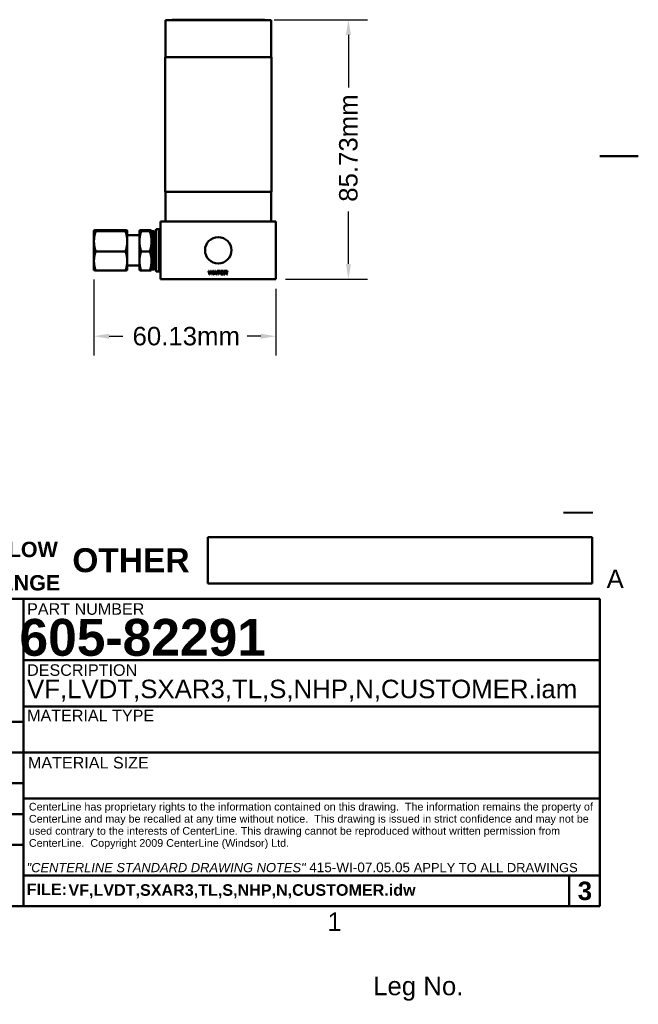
# Model space of a CAD drawing. Header units: millimetres. Extents: x 7 to 857, y -1 to 540.
# Tile 3 of 4: x 653 to 857, y -1 to 324. Entities that reach past the tile are written whole.
import ezdxf
from ezdxf.enums import TextEntityAlignment as Align

# ---------------------------------------------------------------- set-up
doc = ezdxf.new("R2010")
doc.units = ezdxf.units.MM
doc.header["$LTSCALE"] = 2
doc.layers.get('0').update_dxf_attribs({"lineweight": 25})
for name, color, linetype, lineweight in [('Border_0', 7, 'Continuous', 50), ('Border_2', 7, 'Continuous', 50), ('Dimensions(CL)', 7, 'Continuous', 25), ('Sketch Geometry(CL)', 7, 'Continuous', 50), ('Symbols(CL)', 7, 'Continuous', 25), ('Visible Edges(CL)', 7, 'Continuous', 50)]:
    doc.layers.add(name, color=color, linetype=linetype, lineweight=lineweight)
doc.styles.add('ALIGNED-CL', font='arial.ttf')
doc.styles.add('Copy of DEFAULT-CL', font='arial.ttf')
doc.styles.add('DEFAULT-ANSI', font='arial.ttf')
doc.styles.add('Text Style30', font='arialbd.ttf')
doc.styles.add('Text Style31', font='arialbd.ttf')
doc.styles.add('Text Style32', font='arialbd.ttf')
doc.styles.add('Text Style50', font='arialbd.ttf')
doc.styles.add('Text Style56', font='arialbd.ttf')
doc.styles.add('Text Style93', font='arialbd.ttf')
doc.styles.add('Text Style95', font='arialbd.ttf')
doc.dimstyles.new('MM-2PLC-CL', dxfattribs={"dimscale": 2, "dimtxt": 3.048, "dimasz": 2.5, "dimexe": 3.175, "dimexo": 1.5875, "dimgap": 1.6002, "dimtad": 0, "dimtoh": 1, "dimrnd": 1e-08, "dimzin": 0, "dimdsep": 46, "dimtxsty": 'ALIGNED-CL', "dimcen": 0.09, "dimdle": 10, "dimclrd": 7, "dimclre": 7, "dimclrt": 250, "dimadec": 1, "dimazin": 0, "dimtfac": 1, "dimtofl": 0, "dimtmove": 0, "dimatfit": 3, "dimfxl": 0, "dimtolj": 1, "dimtzin": 0, "dimlwd": 25, "dimlwe": 25, "dimarcsym": 0})

# ---------------------------------------------------------------- blocks, each defined once
blk = doc.blocks.new('Borders Default Border')
at = {"layer": 'Border_0', "flags": 128}
blk.add_lwpolyline([(428.5, 139.7), (422.15, 139.7)], dxfattribs=at)
at = {"layer": 'Border_2', "char_height": 3.05, "attachment_point": 7, "style": 'ALIGNED-CL'}
for s, insert in [('A', (423.26, 68.32)), ('1', (377.13, 11.68))]:
    blk.add_mtext(s, dxfattribs=dict(at, insert=insert))
blk = doc.blocks.new('*D23')
at = {"layer": 'Defpoints', "color": 0, "linetype": 'Continuous'}
for p in [(733.44, 324.45), (761.21, 324.45), (737.25, 238.73)]:
    blk.add_point(p, dxfattribs=at)
at = {"layer": 'Dimensions(CL)', "color": 7, "linetype": 'Continuous', "lineweight": 25}
for p, q in [((736.62, 324.45), (767.56, 324.45)), ((761.21, 319.45), (761.21, 302.09)), ((761.21, 243.73), (761.21, 261.09)), ((740.43, 238.73), (767.56, 238.73))]:
    blk.add_line(p, q, dxfattribs=at)
at = {"layer": 'Dimensions(CL)', "color": 7, "linetype": 'Continuous'}
for points in [[(760.38, 319.45), (762.05, 319.45), (761.21, 324.45)], [(760.38, 243.73), (762.05, 243.73), (761.21, 238.73)]]:
    blk.add_solid(points, dxfattribs=at)
at = {"layer": 'Dimensions(CL)', "color": 250, "linetype": 'Continuous', "lineweight": 25, "insert": (761.21, 264.29), "char_height": 6.096, "attachment_point": 4, "rotation": 90, "style": 'ALIGNED-CL'}
blk.add_mtext('\\A1;85.73mm', dxfattribs=at)
blk = doc.blocks.new('*D33')
at = {"layer": 'Defpoints', "color": 0, "linetype": 'Continuous'}
for p in [(677.12, 241.75), (737.25, 238.73), (677.12, 219.86)]:
    blk.add_point(p, dxfattribs=at)
at = {"layer": 'Dimensions(CL)', "color": 7, "linetype": 'Continuous', "lineweight": 25}
for p, q in [((677.12, 238.58), (677.12, 213.51)), ((737.25, 235.55), (737.25, 213.51)), ((682.12, 219.86), (686.67, 219.86)), ((732.25, 219.86), (727.7, 219.86))]:
    blk.add_line(p, q, dxfattribs=at)
at = {"layer": 'Dimensions(CL)', "color": 7, "linetype": 'Continuous'}
for points in [[(682.12, 220.7), (682.12, 219.03), (677.12, 219.86)], [(732.25, 220.7), (732.25, 219.03), (737.25, 219.86)]]:
    blk.add_solid(points, dxfattribs=at)
at = {"layer": 'Dimensions(CL)', "color": 250, "linetype": 'Continuous', "lineweight": 25, "insert": (689.87, 219.86), "char_height": 6.096, "attachment_point": 4, "style": 'ALIGNED-CL'}
blk.add_mtext('\\A1;60.13mm', dxfattribs=at)
blk = doc.blocks.new('Title Blocks CLTB5')
at = {"layer": 'Sketch Geometry(CL)'}
for p, q in [((814.68, 55.93), (814.68, 63.55)), ((814.68, 63.55), (878.18, 63.55)), ((878.18, 63.55), (878.18, 55.93)), ((878.18, 55.93), (814.68, 55.93)), ((688.95, 53.39), (784.2, 53.39)), ((784.2, 53.39), (784.2, 33.07)), ((784.2, 53.39), (879.45, 53.39)), ((784.2, 2.59), (784.2, 53.39)), ((784.2, 53.39), (879.45, 53.39)), ((784.2, 48.31), (784.2, 53.39)), ((879.45, 53.39), (879.45, 2.59)), ((784.2, 43.23), (784.2, 48.31)), ((784.2, 38.15), (784.2, 43.23)), ((784.2, 43.23), (879.45, 43.23)), ((784.2, 33.07), (784.2, 38.15)), ((784.2, 35.61), (879.45, 35.61)), ((784.2, 33.07), (688.95, 33.07)), ((784.2, 17.83), (784.2, 33.07)), ((755.63, 27.99), (784.2, 27.99)), ((784.2, 27.99), (879.45, 27.99)), ((784.2, 22.91), (755.63, 22.91)), ((879.45, 20.37), (784.2, 20.37)), ((755.63, 17.83), (784.2, 17.83)), ((784.2, 7.67), (784.2, 17.83)), ((688.95, 12.75), (784.2, 12.75)), ((873.1, 7.67), (784.2, 7.67)), ((784.2, 7.67), (879.45, 7.67)), ((784.2, 2.59), (784.2, 7.67)), ((874.37, 7.67), (874.37, 2.59)), ((657.2, 2.59), (879.45, 2.59))]:
    blk.add_line(p, q, dxfattribs=at)
at = {"layer": 'Symbols(CL)', "color": 179, "insert": (759.74, 58.77), "char_height": 2.54, "attachment_point": 4, "line_spacing_factor": 1.301315, "style": 'Copy of DEFAULT-CL'}
blk.add_mtext('\\fArial|b1|i0;\\H2.5400;SAFETY YELLOW\\PSAFETY ORANGE', dxfattribs=at)
at = {"layer": 'Symbols(CL)', "color": 179, "style": 'Copy of DEFAULT-CL'}
for s, insert, char_height, width, attachment_point in [('\\fArial|b1|i0;\\H3.9624;OTHER', (801.98, 59.74), 3.9624, 21.4926, 5), ('\\fArial|b0|i0;\\H1.9050;PART NUMBER', (784.82, 51.69), 1.905, 32.2291, 4), ('\\fArial|b0|i0;\\H1.9050;DESCRIPTION', (784.82, 41.6), 1.905, 30.5124, 4), ('\\fArial|b0|i0;\\H1.9050;MATERIAL TYPE', (784.82, 34.1), 1.905, 30.5124, 4), ('\\fArial|b0|i0;\\H1.9050;MATERIAL SIZE', (784.96, 26.3), 1.905, 30.5124, 4)]:
    blk.add_mtext(s, dxfattribs=dict(at, insert=insert, char_height=char_height, width=width, attachment_point=attachment_point))
at = {"layer": 'Symbols(CL)', "color": 179}
for s, insert, char_height, width, attachment_point, line_spacing_factor, style in [('\\fArial|b0|i0;\\H1.2700;CenterLine has proprietary rights to the information contained on this drawing.  The information remains the property of CenterLine and may be recalled at any time without notice.  This drawing is issued in strict confidence and may not be used contrary to the interests of CenterLine. This drawing cannot be reproduced without written permission from CenterLine.  Copyright 2009 CenterLine (Windsor) Ltd.\\P ', (785.12, 19.68), 1.27, 93.6615, 1, 0.944221, 'DEFAULT-ANSI'), ('{\\f3 of 9 Barcode|b0|i0|c0|p82;\\H1.9987x;\\P\\fArial|b0|i0|c0|p34;\\H0.50033x;Leg No. \\H1.99x; }', (849.45, -7.41), 3.05, 60, 5, 0.714187, 'Copy of DEFAULT-CL')]:
    blk.add_mtext(s, dxfattribs=dict(at, insert=insert, char_height=char_height, width=width, attachment_point=attachment_point, line_spacing_factor=line_spacing_factor, style=style))
at = {"layer": 'Symbols(CL)', "color": 18, "insert": (784.74, 9.82), "char_height": 3.05, "width": 93.7442, "attachment_point": 1, "line_spacing_factor": 0.799373, "style": 'DEFAULT-ANSI'}
blk.add_mtext('{\\fArial|b0|i1|c0|p34;\\H0.49967x;"CENTERLINE STANDARD DRAWING NOTES" \\fArial|b0|i0|c0|p34;\\H1.05x;415-WI-07.05.05 \\H0.95238x;APPLY TO ALL DRAWINGS\\P\\H1.05x; }', dxfattribs=at)
at = {"layer": 'Symbols(CL)', "color": 179, "insert": (784.76, 6.35), "char_height": 1.905, "attachment_point": 1, "style": 'DEFAULT-ANSI'}
blk.add_mtext('\\fArial|b1|i0;\\H1.9050;FILE:', dxfattribs=at)
at = {"layer": 'Symbols(CL)', "color": 179}
for tag, p, height, style in [('CATEGORY_001', (873.48, 68.53), 6.1, 'Text Style56'), ('MANAGER_001', (783.56, 43.97), 6.1, 'Text Style56'), ('DESCRIPTION_001', (784.81, 36.97), 3.05, 'DEFAULT-ANSI'), ('STATUS_001', (692.64, 24.67), 3.96, 'Text Style50'), ('SheetSize_001', (745.36, 24.27), 3.96, 'Text Style50'), ('REVISION_NUMBER_001', (775.31, 23.91), 2.54, 'Text Style31'), ('MFG_APPROVED_BY_001', (705.26, 19.25), 1.91, 'Text Style93'), ('Drawing_Scale_001', (772.51, 19.43), 1.91, 'Text Style93'), ('ENG_APPROVED_BY_001', (743.35, 14.21), 3.96, 'Text Style50'), ('AUTHOR_001', (705.26, 14.35), 1.91, 'Text Style93'), ('CREATION_DATE_001', (764.31, 14.21), 1.9, 'Text Style30'), ('CHECKED_BY_001', (660.95, 5.32), 3.2, 'Text Style95'), ('PTC_WM_ITERATION_001', (875.84, 3.59), 3.05, 'Text Style32'), ('FILENAME_001', (791.65, 4.32), 1.9, 'Text Style30')]:
    blk.add_attdef(tag, p, '', height=height, dxfattribs=dict(at, style=style))
at = {"layer": 'Symbols(CL)', "color": 179, "style": 'Text Style32'}
for tag, p in [('MATERIAL', (784.84, 30.45)), ('MaterialSize', (784.84, 22.91))]:
    blk.add_attdef(tag, text='', height=3.05, dxfattribs=at).set_placement(p, align=Align.MIDDLE_LEFT)

msp = doc.modelspace()

# ---------------------------------------------------------------- linework, layer by layer
at = {"layer": 'Visible Edges(CL)'}
for p, q in [((700.739, 324.326), (735.664, 324.326)), ((700.739, 312.07), (700.739, 324.326)), ((702.961, 324.453), (702.834, 324.326)), ((702.961, 324.453), (733.441, 324.453)), ((733.441, 324.453), (733.568, 324.326)), ((735.664, 312.07), (735.664, 324.326)), ((700.612, 312.07), (735.791, 312.07)), ((700.612, 267.62), (700.612, 312.07)), ((735.791, 267.62), (735.791, 312.07)), ((700.612, 267.62), (735.791, 267.62)), ((700.739, 257.778), (700.739, 267.62)), ((735.664, 257.778), (735.664, 267.62)), ((737.251, 257.778), (699.151, 257.778)), ((699.151, 238.728), (699.151, 257.778)), ((737.251, 238.728), (737.251, 257.778)), ((677.122, 254.753), (677.126, 254.761)), ((677.122, 254.745), (677.122, 254.753)), ((677.122, 251.221), (677.122, 254.745)), ((687.541, 254.931), (677.702, 254.931)), ((687.541, 254.559), (677.702, 254.559)), ((688.122, 254.753), (688.117, 254.761)), ((688.122, 254.753), (688.122, 254.745)), ((688.122, 254.745), (688.122, 251.221)), ((692.151, 254.753), (692.156, 254.761)), ((692.151, 254.745), (692.151, 254.753)), ((692.151, 251.221), (692.151, 254.745)), ((695.571, 254.931), (692.732, 254.931)), ((695.571, 254.559), (692.732, 254.559)), ((696.151, 254.753), (696.147, 254.761)), ((696.151, 254.753), (696.151, 254.745)), ((696.151, 254.745), (696.151, 251.221)), ((696.931, 254.603), (696.151, 254.603)), ((696.931, 254.603), (696.931, 241.903)), ((697.151, 254.383), (696.931, 254.603)), ((697.151, 253.403), (697.651, 255.253)), ((697.151, 254.383), (697.151, 242.123)), ((697.651, 255.253), (697.651, 241.253)), ((698.651, 255.253), (697.651, 255.253)), ((698.651, 255.253), (698.651, 241.253)), ((699.151, 253.403), (698.651, 255.253)), ((677.122, 244.729), (677.122, 251.221)), ((692.151, 253.253), (688.122, 253.253)), ((688.122, 251.221), (688.122, 244.729)), ((692.151, 244.729), (692.151, 251.221)), ((696.151, 251.221), (696.151, 244.729)), ((687.541, 247.882), (677.702, 247.882)), ((695.571, 247.882), (692.732, 247.882)), ((677.122, 241.753), (677.122, 244.729)), ((688.122, 244.729), (688.122, 241.753)), ((692.151, 241.753), (692.151, 244.729)), ((696.151, 244.729), (696.151, 241.753)), ((677.122, 241.753), (677.126, 241.745)), ((687.541, 241.575), (677.702, 241.575)), ((688.122, 241.753), (688.117, 241.745)), ((692.151, 243.253), (688.122, 243.253)), ((692.151, 241.753), (692.156, 241.745)), ((695.571, 241.575), (692.732, 241.575)), ((696.151, 241.753), (696.147, 241.745)), ((696.931, 241.903), (696.151, 241.903)), ((697.151, 242.123), (696.931, 241.903)), ((697.151, 243.103), (697.651, 241.253)), ((698.651, 241.253), (697.651, 241.253)), ((699.151, 243.103), (698.651, 241.253)), ((714.94, 241.522), (715.112, 241.522)), ((715.277, 240.252), (714.94, 241.522)), ((715.112, 241.522), (715.306, 240.69)), ((715.417, 240.664), (715.658, 241.522)), ((715.718, 241.22), (715.45, 240.252)), ((715.658, 241.522), (715.862, 241.522)), ((716.062, 240.252), (715.797, 241.22)), ((715.862, 241.522), (716.044, 240.879)), ((716.205, 240.706), (716.404, 241.522)), ((716.573, 241.522), (716.227, 240.252)), ((716.404, 241.522), (716.573, 241.522)), ((716.591, 240.252), (717.079, 241.522)), ((717.098, 241.146), (716.957, 240.773)), ((716.957, 240.773), (717.389, 240.773)), ((717.079, 241.522), (717.261, 241.522)), ((717.389, 240.773), (717.256, 241.125)), ((717.261, 241.522), (717.78, 240.252)), ((717.819, 241.372), (717.819, 241.522)), ((717.819, 241.522), (718.826, 241.522)), ((718.237, 241.372), (717.819, 241.372)), ((718.237, 240.252), (718.237, 241.372)), ((718.406, 241.372), (718.406, 240.252)), ((718.826, 241.372), (718.406, 241.372)), ((718.826, 241.522), (718.826, 241.372)), ((719.002, 241.522), (719.921, 241.522)), ((719.002, 240.252), (719.002, 241.522)), ((719.17, 241.372), (719.17, 240.984)), ((719.921, 241.372), (719.17, 241.372)), ((719.17, 240.984), (719.874, 240.984)), ((719.874, 240.834), (719.17, 240.834)), ((719.17, 240.834), (719.17, 240.402)), ((719.874, 240.984), (719.874, 240.834)), ((719.921, 241.522), (719.921, 241.372)), ((720.185, 240.252), (720.185, 241.522)), ((720.185, 241.522), (720.748, 241.522)), ((720.755, 241.382), (720.353, 241.382)), ((720.353, 241.382), (720.353, 240.962)), ((720.353, 240.962), (720.714, 240.962)), ((720.353, 240.816), (720.353, 240.252)), ((720.548, 240.816), (720.353, 240.816)), ((737.251, 238.728), (699.151, 238.728)), ((715.45, 240.252), (715.277, 240.252)), ((716.227, 240.252), (716.062, 240.252)), ((716.77, 240.252), (716.591, 240.252)), ((716.909, 240.636), (716.77, 240.252)), ((717.441, 240.636), (716.909, 240.636)), ((717.589, 240.252), (717.441, 240.636)), ((717.78, 240.252), (717.589, 240.252)), ((718.406, 240.252), (718.237, 240.252)), ((719.95, 240.252), (719.002, 240.252)), ((719.17, 240.402), (719.95, 240.402)), ((719.95, 240.402), (719.95, 240.252)), ((720.353, 240.252), (720.185, 240.252)), ((721.093, 240.252), (720.924, 240.516)), ((721.083, 240.598), (721.303, 240.252)), ((721.303, 240.252), (721.093, 240.252))]:
    msp.add_line(p, q, dxfattribs=at)
msp.add_circle((718.201, 248.253), 4.366, dxfattribs=at)
for points, weights in [([(677.122, 254.745), (677.122, 254.831), (677.702, 254.931)], [1, 1.03799156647, 1.00007075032]), ([(677.702, 254.559), (677.122, 254.659), (677.122, 254.745)], [1.00007075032, 1.03799156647, 1]), ([(677.122, 251.221), (677.122, 252.77), (677.702, 254.559)], [1, 1.03799156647, 1.00007075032]), ([(687.541, 254.931), (688.122, 254.831), (688.122, 254.745)], [1.00007075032, 1.03799156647, 1]), ([(688.122, 254.745), (688.122, 254.659), (687.541, 254.559)], [1, 1.03799156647, 1.00007075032]), ([(687.541, 254.559), (688.122, 252.77), (688.122, 251.221)], [1.00007075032, 1.03799156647, 1]), ([(692.151, 254.745), (692.151, 254.831), (692.732, 254.931)], [1, 1.03799156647, 1.00007075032]), ([(692.732, 254.559), (692.151, 254.659), (692.151, 254.745)], [1.00007075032, 1.03799156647, 1]), ([(692.151, 251.221), (692.151, 252.77), (692.732, 254.559)], [1, 1.03799156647, 1.00007075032]), ([(695.571, 254.931), (696.151, 254.831), (696.151, 254.745)], [1.00007075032, 1.03799156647, 1]), ([(696.151, 254.745), (696.151, 254.659), (695.571, 254.559)], [1, 1.03799156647, 1.00007075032]), ([(695.571, 254.559), (696.151, 252.77), (696.151, 251.221)], [1.00007075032, 1.03799156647, 1]), ([(677.702, 247.882), (677.122, 249.671), (677.122, 251.221)], [1.00007075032, 1.03799156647, 1]), ([(688.122, 251.221), (688.122, 249.671), (687.541, 247.882)], [1, 1.03799156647, 1.00007075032]), ([(692.732, 247.882), (692.151, 249.671), (692.151, 251.221)], [1.00007075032, 1.03799156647, 1]), ([(696.151, 251.221), (696.151, 249.671), (695.571, 247.882)], [1, 1.03799156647, 1.00007075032]), ([(677.122, 244.729), (677.122, 246.192), (677.702, 247.882)], [1, 1.03799156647, 1.00007075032]), ([(687.541, 247.882), (688.122, 246.192), (688.122, 244.729)], [1.00007075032, 1.03799156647, 1]), ([(692.151, 244.729), (692.151, 246.192), (692.732, 247.882)], [1, 1.03799156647, 1.00007075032]), ([(695.571, 247.882), (696.151, 246.192), (696.151, 244.729)], [1.00007075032, 1.03799156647, 1]), ([(677.702, 241.575), (677.122, 243.265), (677.122, 244.729)], [1.00007075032, 1.03799156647, 1]), ([(688.122, 244.729), (688.122, 243.265), (687.541, 241.575)], [1, 1.03799156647, 1.00007075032]), ([(692.732, 241.575), (692.151, 243.265), (692.151, 244.729)], [1.00007075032, 1.03799156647, 1]), ([(696.151, 244.729), (696.151, 243.265), (695.571, 241.575)], [1, 1.03799156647, 1.00007075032]), ([(677.126, 241.745), (677.172, 241.666), (677.702, 241.575)], [1.00618043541, 1.03460493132, 1.00007075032]), ([(687.541, 241.575), (688.071, 241.666), (688.117, 241.745)], [1.00007075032, 1.03460493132, 1.00618043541]), ([(692.156, 241.745), (692.201, 241.666), (692.732, 241.575)], [1.00618043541, 1.03460493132, 1.00007075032]), ([(695.571, 241.575), (696.101, 241.666), (696.147, 241.745)], [1.00007075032, 1.03460493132, 1.00618043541])]:
    msp.add_rational_spline(points, weights, degree=2, dxfattribs=at)
for points in [[(715.756, 241.369), (715.735, 241.282), (715.718, 241.22)], [(715.797, 241.22), (715.762, 241.341), (715.756, 241.369)], [(716.044, 240.879), (716.11, 240.64), (716.142, 240.429)], [(717.166, 241.388), (717.141, 241.267), (717.098, 241.146)], [(717.256, 241.125), (717.196, 241.286), (717.166, 241.388)], [(720.642, 240.811), (720.613, 240.816), (720.548, 240.816)], [(720.924, 240.516), (720.851, 240.631), (720.756, 240.752), (720.68, 240.801), (720.642, 240.811)], [(720.714, 240.962), (720.829, 240.962), (720.959, 241.009), (721.027, 241.115), (721.027, 241.176)], [(720.748, 241.522), (720.917, 241.522), (721.095, 241.453), (721.2, 241.28), (721.2, 241.176)], [(721.027, 241.176), (721.027, 241.266), (720.896, 241.382), (720.755, 241.382)], [(721.2, 241.176), (721.2, 241.04), (721.025, 240.855), (720.843, 240.83)], [(720.843, 240.83), (720.909, 240.798), (720.944, 240.767)], [(720.944, 240.767), (721.017, 240.699), (721.083, 240.598)], [(715.306, 240.69), (715.337, 240.559), (715.36, 240.429)], [(715.36, 240.429), (715.409, 240.633), (715.417, 240.664)], [(716.142, 240.429), (716.167, 240.55), (716.205, 240.706)]]:
    msp.add_open_spline(points, degree=2, dxfattribs=at)

# ---------------------------------------------------------------- block references
at = {"xscale": 2, "yscale": 2, "zscale": 2}
msp.add_blockref('Borders Default Border', (0, 0), dxfattribs=at)
ref = msp.add_blockref('Title Blocks CLTB5', (-914.61, 26.322), dxfattribs=dict(xscale=2, yscale=2, zscale=2))
ref.add_attrib('DESCRIPTION_001', 'VF,LVDT,SXAR3,TL,S,NHP,N,CUSTOMER.iam', (655.009, 100.262), dxfattribs={"layer": 'Symbols(CL)', "color": 179, "height": 6.1, "style": 'DEFAULT-ANSI'})
ref.add_attrib('FILENAME_001', 'VF,LVDT,SXAR3,TL,S,NHP,N,CUSTOMER.idw', (668.686, 34.971), dxfattribs={"layer": 'Symbols(CL)', "color": 179, "height": 3.81, "style": 'Text Style30'})
ref.add_attrib('MANAGER_001', '605-82291', (652.503, 114.261), dxfattribs={"layer": 'Symbols(CL)', "color": 179, "height": 12.192, "style": 'Text Style56'})
ref.add_attrib('CATEGORY_001', '_', (832.358, 163.388), dxfattribs={"layer": 'Symbols(CL)', "color": 179, "height": 12.192, "style": 'Text Style56'})
ref.add_attrib('PTC_WM_ITERATION_001', '3', (836.979, 33.555), dxfattribs={"layer": 'Symbols(CL)', "color": 179, "height": 6.096, "style": 'Text Style32'})

# ---------------------------------------------------------------- dimensions: what is measured, and where the dimension line sits
at = {"layer": 'Dimensions(CL)', "color": 7, "linetype": 'Continuous', "lineweight": 25}
dim = msp.add_linear_dim(base=(761.214456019, 324.453078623), p1=(737.251141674, 238.728078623), p2=(733.441141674, 324.453078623), angle=90, text='<>mm', dimstyle='MM-2PLC-CL', override={"dimtoh": 0, "dimdec": 2, "dimtp": 0, "dimtm": 0, "dimtdec": 2, "dimatfit": 1}, dxfattribs=at)
dim.commit()
dim.dimension.update_dxf_attribs({"geometry": '*D23', "text_midpoint": (761.214456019, 281.590578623), "dimtype": 160})
dim = msp.add_linear_dim(base=(677.122, 219.863), p1=(737.251, 238.728), p2=(677.122, 241.753), text='<>mm', dimstyle='MM-2PLC-CL', override={"dimtoh": 0, "dimdec": 2, "dimtp": 0, "dimtm": 0, "dimtdec": 2, "dimatfit": 1}, dxfattribs=at)
dim.commit()
dim.dimension.update_dxf_attribs({"geometry": '*D33', "text_midpoint": (707.186, 219.863), "dimtype": 160})

doc.saveas('drawing.dxf')
